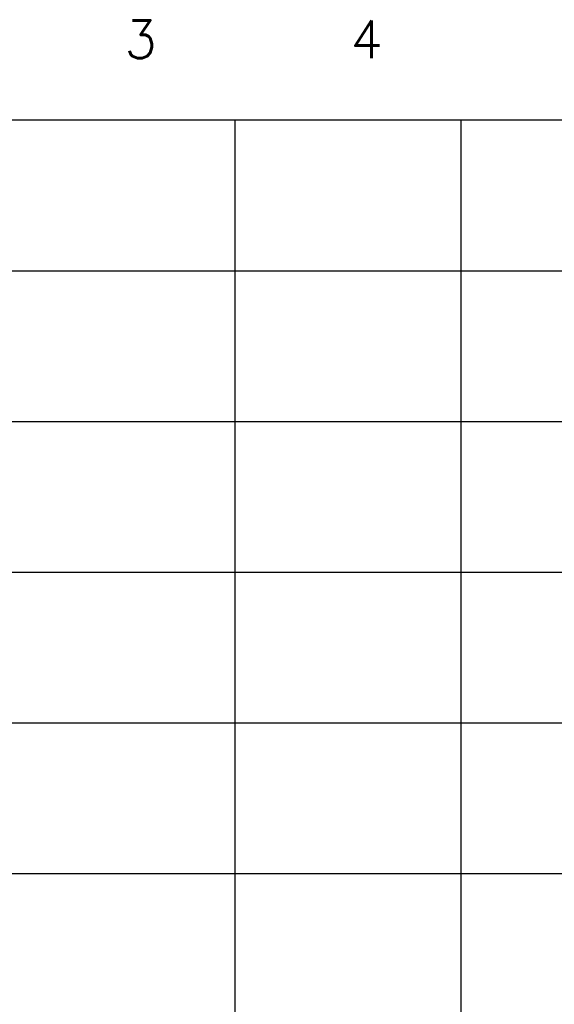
# Model space of a CAD drawing. Header units: centimetres. Extents: x -120 to 11700, y -2329 to 333.
# Tile 15 of 18: x 614 to 1324, y -973 to 333. Entities that reach past the tile are written whole.
import ezdxf
from ezdxf.enums import TextEntityAlignment as Align

# ---------------------------------------------------------------- set-up
doc = ezdxf.new("R2010")
doc.units = ezdxf.units.CM
doc.layers.add('E_linie pomocnicze', color=252, linetype='Continuous', plot=False)
doc.layers.add('E_opisy_duże', color=6, linetype='Continuous', plot=False)
doc.styles.add('TXT 1.0', font='romans.shx')

msp = doc.modelspace()

# ---------------------------------------------------------------- linework, layer by layer
at = {"layer": 'E_linie pomocnicze'}
for p, q in [((0, 200), (11700, 200)), ((900, 200), (900, -2328.6)), ((1200, 200), (1200, -2328.6)), ((0, 0), (11700, 0)), ((0, -200), (11700, -200)), ((0, -400), (11700, -400)), ((0, -600), (11700, -600)), ((0, -800), (11700, -800))]:
    msp.add_line(p, q, dxfattribs=at)

# ---------------------------------------------------------------- texts
at = {"layer": 'E_opisy_duże', "linetype": 'Continuous', "style": 'TXT 1.0'}
for s, p in [('3', (796.4, 307.1)), ('4', (1096.4, 307.1))]:
    msp.add_text(s, height=50, dxfattribs=at).set_placement(p, align=Align.MIDDLE_RIGHT)

doc.saveas('drawing.dxf')
